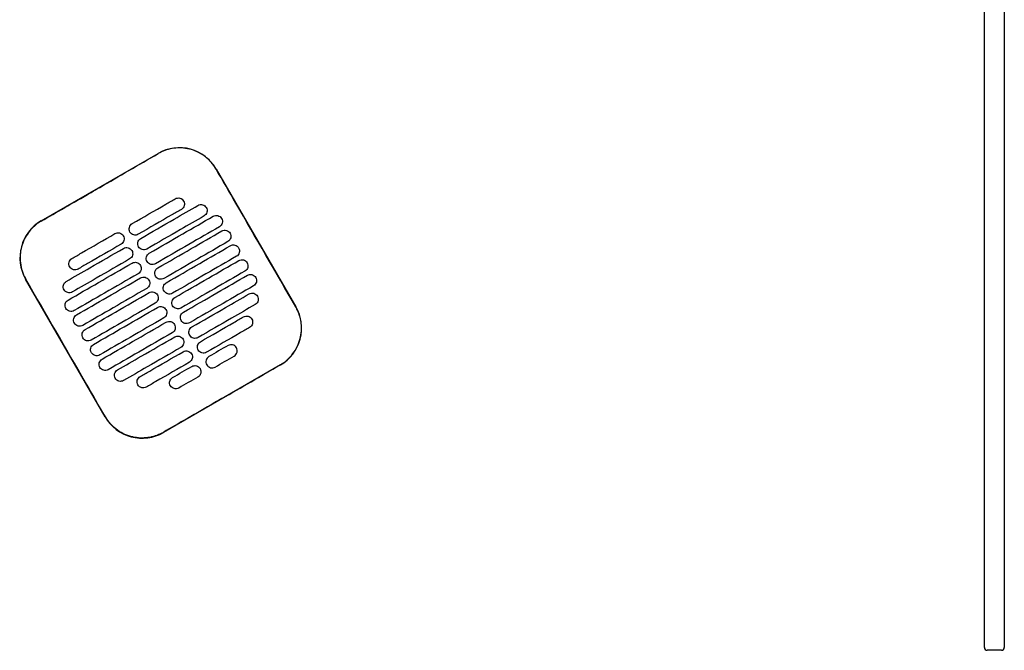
# Model space of a CAD drawing. Header units: metres. Extents: x 15.2 to 54.2, y -39.7 to 1.1.
# Tile 228 of 256: x 53.51 to 54.203, y -32.548 to -32.104. Entities that reach past the tile are written whole.
import ezdxf

# ---------------------------------------------------------------- set-up
doc = ezdxf.new("R2010")
doc.units = ezdxf.units.M
doc.header["$MEASUREMENT"] = 0
doc.layers.add('2D', color=252, linetype='Continuous')

# ---------------------------------------------------------------- blocks, each defined once
blk = doc.blocks.new('2D_QYOS_600')
for p, q in [((2.42604, -2.743), (2.42604, -1.859)), ((2.44004, -1.859), (2.44004, -2.743)), ((1.76223, -2.4427), (1.84449, -2.39518)), ((1.88548, -2.40615), (1.9415, -2.50313)), ((1.80728, -2.58067), (1.75126, -2.48368)), ((1.93053, -2.54412), (1.84827, -2.59164)), ((2.43804, -2.745), (2.42804, -2.745))]:
    blk.add_line(p, q)
for centre, radius, start, end in [((1.8595, -2.42116), 0.03, 30.01349, 120.01349), ((1.77724, -2.46868), 0.03, 120.01349, 210.01349), ((1.91552, -2.51814), 0.03, 300.01349, 30.01349), ((1.83326, -2.56566), 0.03, 210.01349, 300.01349), ((2.42804, -2.743), 0.002, 180, 270), ((2.43804, -2.743), 0.002, 270, 360)]:
    blk.add_arc(centre, radius, start, end)
for points in [[(1.80342, -2.41905), (1.81713, -2.41113), (1.83084, -2.4032), (1.84455, -2.39528)], [(1.89373, -2.53038), (1.88925, -2.53297), (1.88478, -2.53556), (1.8803, -2.53814)], [(1.8846, -2.54559), (1.88908, -2.543), (1.89355, -2.54042), (1.89803, -2.53783)], [(1.85475, -2.5529), (1.85923, -2.55031), (1.86371, -2.54773), (1.86819, -2.54514)], [(1.88934, -2.56777), (1.90305, -2.55985), (1.91676, -2.55194), (1.93047, -2.54402)], [(1.87249, -2.55259), (1.86801, -2.55517), (1.86353, -2.55776), (1.85906, -2.56034)]]:
    blk.add_open_spline(points, degree=3)
for points, knots in [([(1.88538, -2.40621), (1.88458, -2.40482), (1.88367, -2.40349), (1.88073, -2.39989), (1.87845, -2.39784), (1.87266, -2.39404), (1.86904, -2.39256), (1.86159, -2.39111), (1.85785, -2.39108), (1.85081, -2.39235), (1.84754, -2.39355), (1.84455, -2.39528)], [12.978915, 12.978915, 12.978915, 12.978915, 13.461173, 13.461173, 14.374287, 14.374287, 15.53872, 15.53872, 16.650066, 16.650066, 17.687358, 17.687358, 17.687358, 17.687358]), ([(1.9414, -2.50319), (1.92736, -2.4789), (1.91332, -2.4546), (1.89466, -2.42227), (1.89002, -2.41424), (1.88538, -2.40621)], [1.133412, 1.133412, 1.133412, 1.133412, 2.681586, 2.681586, 3.193366, 3.193366, 3.193366, 3.193366]), ([(1.76229, -2.4428), (1.77288, -2.43668), (1.78391, -2.43032), (1.79938, -2.42138), (1.80142, -2.4202), (1.80342, -2.41905)], [-21.78268, -21.78268, -21.78268, -21.78268, -17.142885, -17.142885, -16.423665, -16.423665, -16.423665, -16.423665]), ([(1.82628, -2.44462), (1.83414, -2.44008), (1.84201, -2.43553), (1.85212, -2.4297), (1.85435, -2.4284), (1.85659, -2.42711)], [0.699452, 0.699452, 0.699452, 0.699452, 3.425217, 3.425217, 4.200582, 4.200582, 4.200582, 4.200582]), ([(1.83228, -2.45501), (1.84015, -2.45047), (1.84801, -2.44592), (1.86144, -2.43817), (1.867, -2.43496), (1.87255, -2.43175)], [0.699452, 0.699452, 0.699452, 0.699452, 3.42526, 3.42526, 5.350619, 5.350619, 5.350619, 5.350619]), ([(1.85659, -2.42711), (1.85702, -2.42687), (1.85756, -2.42665), (1.85874, -2.4265), (1.8593, -2.42654), (1.86037, -2.42682), (1.86089, -2.42707), (1.86185, -2.4278), (1.86222, -2.42826), (1.86246, -2.42869)], [-0.5513873, -0.5513873, -0.5513873, -0.5513873, -0.4031046, -0.4031046, -0.2776919, -0.2776919, -0.1471638, -0.1471638, 0, 0, 0, 0]), ([(1.86246, -2.42869), (1.86271, -2.42911), (1.86293, -2.42966), (1.86307, -2.43085), (1.86304, -2.4314), (1.86276, -2.43248), (1.8625, -2.43299), (1.86178, -2.43395), (1.86132, -2.43431), (1.86089, -2.43456)], [-0.5553355, -0.5553355, -0.5553355, -0.5553355, -0.4045594, -0.4045594, -0.278267, -0.278267, -0.1472206, -0.1472206, 0, 0, 0, 0]), ([(1.87255, -2.43175), (1.87298, -2.43151), (1.87352, -2.43129), (1.87471, -2.43114), (1.87526, -2.43118), (1.87633, -2.43146), (1.87685, -2.43171), (1.87781, -2.43244), (1.87818, -2.4329), (1.87842, -2.43332)], [-0.5514247, -0.5514247, -0.5514247, -0.5514247, -0.4031161, -0.4031161, -0.2776965, -0.2776965, -0.1471644, -0.1471644, 0, 0, 0, 0]), ([(1.86089, -2.43456), (1.85866, -2.43585), (1.85642, -2.43714), (1.84631, -2.44298), (1.83845, -2.44753), (1.83058, -2.45207)], [2.649916, 2.649916, 2.649916, 2.649916, 3.425249, 3.425249, 6.151046, 6.151046, 6.151046, 6.151046]), ([(1.87842, -2.43332), (1.87867, -2.43375), (1.87889, -2.4343), (1.87903, -2.43549), (1.879, -2.43604), (1.87872, -2.43711), (1.87846, -2.43763), (1.87774, -2.43859), (1.87728, -2.43895), (1.87685, -2.4392)], [-0.5553006, -0.5553006, -0.5553006, -0.5553006, -0.4045498, -0.4045498, -0.2782639, -0.2782639, -0.1472208, -0.1472208, 0, 0, 0, 0]), ([(1.88332, -2.43939), (1.88374, -2.43915), (1.88429, -2.43893), (1.88547, -2.43878), (1.88602, -2.43882), (1.8871, -2.4391), (1.88762, -2.43935), (1.88858, -2.44008), (1.88894, -2.44054), (1.88919, -2.44096)], [-0.5514376, -0.5514376, -0.5514376, -0.5514376, -0.4031217, -0.4031217, -0.2776979, -0.2776979, -0.1471642, -0.1471642, 0, 0, 0, 0]), ([(1.76229, -2.4428), (1.76101, -2.44354), (1.75978, -2.44437), (1.75663, -2.44688), (1.75485, -2.44871), (1.75332, -2.45074), (1.75103, -2.4538), (1.74934, -2.45728), (1.74737, -2.46467), (1.7471, -2.46852), (1.74804, -2.47614), (1.74924, -2.47985), (1.7512, -2.48336), (1.75128, -2.48349), (1.75136, -2.48363)], [17.619777, 17.619777, 17.619777, 17.619777, 18.064718, 18.064718, 18.827754, 18.827754, 18.827754, 19.97637, 19.97637, 21.122539, 21.122539, 22.281306, 22.281306, 22.328075, 22.328075, 22.328075, 22.328075]), ([(1.82471, -2.4505), (1.82446, -2.45007), (1.82424, -2.44952), (1.8241, -2.44833), (1.82413, -2.44778), (1.82441, -2.44671), (1.82467, -2.44619), (1.82539, -2.44523), (1.82585, -2.44487), (1.82628, -2.44462)], [-0.5553984, -0.5553984, -0.5553984, -0.5553984, -0.4045681, -0.4045681, -0.278271, -0.278271, -0.1472202, -0.1472202, 0, 0, 0, 0]), ([(1.87685, -2.4392), (1.8713, -2.44241), (1.86574, -2.44562), (1.85232, -2.45337), (1.84445, -2.45792), (1.83658, -2.46246)], [1.499949, 1.499949, 1.499949, 1.499949, 3.425284, 3.425284, 6.151116, 6.151116, 6.151116, 6.151116]), ([(1.83828, -2.46541), (1.84615, -2.46086), (1.85402, -2.45632), (1.86903, -2.44764), (1.87617, -2.44352), (1.88332, -2.43939)], [0.699452, 0.699452, 0.699452, 0.699452, 3.425292, 3.425292, 5.900643, 5.900643, 5.900643, 5.900643]), ([(1.88919, -2.44096), (1.88943, -2.44139), (1.88965, -2.44194), (1.8898, -2.44313), (1.88976, -2.44368), (1.88948, -2.44475), (1.88923, -2.44527), (1.8885, -2.44623), (1.88804, -2.44659), (1.88762, -2.44684)], [-0.5552879, -0.5552879, -0.5552879, -0.5552879, -0.4045447, -0.4045447, -0.2782629, -0.2782629, -0.1472212, -0.1472212, 0, 0, 0, 0]), ([(1.78385, -2.46913), (1.78608, -2.46784), (1.78832, -2.46655), (1.79843, -2.46071), (1.8063, -2.45617), (1.81416, -2.45162)], [2.649852, 2.649852, 2.649852, 2.649852, 3.425217, 3.425217, 6.150982, 6.150982, 6.150982, 6.150982]), ([(1.81416, -2.45162), (1.81459, -2.45138), (1.81513, -2.45116), (1.81632, -2.45101), (1.81687, -2.45105), (1.81794, -2.45133), (1.81846, -2.45158), (1.81942, -2.45231), (1.81979, -2.45277), (1.82003, -2.4532)], [-0.5512944, -0.5512944, -0.5512944, -0.5512944, -0.4030833, -0.4030833, -0.2776787, -0.2776787, -0.1471599, -0.1471599, 0, 0, 0, 0]), ([(1.83058, -2.45207), (1.83015, -2.45231), (1.82961, -2.45253), (1.82843, -2.45268), (1.82787, -2.45264), (1.8268, -2.45236), (1.82628, -2.45211), (1.82532, -2.45138), (1.82495, -2.45092), (1.82471, -2.4505)], [-0.551307, -0.551307, -0.551307, -0.551307, -0.4030846, -0.4030846, -0.2776802, -0.2776802, -0.1471604, -0.1471604, 0, 0, 0, 0]), ([(1.88762, -2.44684), (1.88048, -2.45096), (1.87333, -2.45509), (1.85832, -2.46376), (1.85045, -2.46831), (1.84258, -2.47285)], [0.949972, 0.949972, 0.949972, 0.949972, 3.425307, 3.425307, 6.151164, 6.151164, 6.151164, 6.151164]), ([(1.84428, -2.4758), (1.85215, -2.47125), (1.86002, -2.46671), (1.87503, -2.45803), (1.88218, -2.45391), (1.88932, -2.44978)], [0.699452, 0.699452, 0.699452, 0.699452, 3.425313, 3.425313, 5.900643, 5.900643, 5.900643, 5.900643]), ([(1.88932, -2.44978), (1.88974, -2.44954), (1.89029, -2.44932), (1.89147, -2.44917), (1.89203, -2.44921), (1.8931, -2.44949), (1.89362, -2.44974), (1.89458, -2.45047), (1.89494, -2.45093), (1.89519, -2.45136)], [-0.5514273, -0.5514273, -0.5514273, -0.5514273, -0.4031209, -0.4031209, -0.2776962, -0.2776962, -0.1471634, -0.1471634, 0, 0, 0, 0]), ([(1.89519, -2.45136), (1.89543, -2.45178), (1.89565, -2.45233), (1.8958, -2.45352), (1.89577, -2.45407), (1.89548, -2.45515), (1.89523, -2.45566), (1.8945, -2.45662), (1.89405, -2.45698), (1.89362, -2.45723)], [-0.5552955, -0.5552955, -0.5552955, -0.5552955, -0.4045438, -0.4045438, -0.2782634, -0.2782634, -0.1472215, -0.1472215, 0, 0, 0, 0]), ([(1.81846, -2.45907), (1.8106, -2.46361), (1.80273, -2.46816), (1.79262, -2.474), (1.79039, -2.47529), (1.78815, -2.47658)], [0.699452, 0.699452, 0.699452, 0.699452, 3.425249, 3.425249, 4.200582, 4.200582, 4.200582, 4.200582]), ([(1.82003, -2.4532), (1.82028, -2.45362), (1.8205, -2.45417), (1.82065, -2.45536), (1.82061, -2.45591), (1.82033, -2.45699), (1.82008, -2.4575), (1.81935, -2.45846), (1.81889, -2.45882), (1.81846, -2.45907)], [-0.555416, -0.555416, -0.555416, -0.555416, -0.4045716, -0.4045716, -0.2782736, -0.2782736, -0.1472211, -0.1472211, 0, 0, 0, 0]), ([(1.83071, -2.46089), (1.83047, -2.46046), (1.83025, -2.45991), (1.8301, -2.45872), (1.83013, -2.45817), (1.83042, -2.4571), (1.83067, -2.45658), (1.8314, -2.45562), (1.83185, -2.45526), (1.83228, -2.45501)], [-0.5553839, -0.5553839, -0.5553839, -0.5553839, -0.4045626, -0.4045626, -0.2782686, -0.2782686, -0.1472195, -0.1472195, 0, 0, 0, 0]), ([(1.89362, -2.45723), (1.88648, -2.46135), (1.87933, -2.46548), (1.86432, -2.47415), (1.85645, -2.4787), (1.84859, -2.48324)], [0.949998, 0.949998, 0.949998, 0.949998, 3.42532, 3.42532, 6.151189, 6.151189, 6.151189, 6.151189]), ([(1.89532, -2.46017), (1.89575, -2.45993), (1.89629, -2.45971), (1.89748, -2.45956), (1.89803, -2.4596), (1.8991, -2.45988), (1.89962, -2.46013), (1.90058, -2.46086), (1.90095, -2.46132), (1.90119, -2.46175)], [-0.5514137, -0.5514137, -0.5514137, -0.5514137, -0.4031194, -0.4031194, -0.2776944, -0.2776944, -0.1471627, -0.1471627, 0, 0, 0, 0]), ([(1.77989, -2.48528), (1.78545, -2.48207), (1.79101, -2.47886), (1.80443, -2.4711), (1.8123, -2.46656), (1.82017, -2.46201)], [1.499901, 1.499901, 1.499901, 1.499901, 3.42526, 3.42526, 6.151068, 6.151068, 6.151068, 6.151068]), ([(1.82017, -2.46201), (1.82059, -2.46177), (1.82114, -2.46155), (1.82232, -2.4614), (1.82287, -2.46144), (1.82395, -2.46172), (1.82447, -2.46197), (1.82542, -2.4627), (1.82579, -2.46316), (1.82603, -2.46359)], [-0.5513075, -0.5513075, -0.5513075, -0.5513075, -0.4030857, -0.4030857, -0.2776792, -0.2776792, -0.1471593, -0.1471593, 0, 0, 0, 0]), ([(1.82603, -2.46359), (1.82628, -2.46401), (1.8265, -2.46456), (1.82665, -2.46575), (1.82661, -2.4663), (1.82633, -2.46738), (1.82608, -2.46789), (1.82535, -2.46885), (1.82489, -2.46921), (1.82447, -2.46946)], [-0.5553971, -0.5553971, -0.5553971, -0.5553971, -0.4045652, -0.4045652, -0.2782705, -0.2782705, -0.1472202, -0.1472202, 0, 0, 0, 0]), ([(1.83658, -2.46246), (1.83616, -2.46271), (1.83561, -2.46292), (1.83443, -2.46307), (1.83387, -2.46304), (1.8328, -2.46275), (1.83228, -2.4625), (1.83132, -2.46177), (1.83096, -2.46131), (1.83071, -2.46089)], [-0.551317, -0.551317, -0.551317, -0.551317, -0.4030867, -0.4030867, -0.2776803, -0.2776803, -0.1471597, -0.1471597, 0, 0, 0, 0]), ([(1.83671, -2.47128), (1.83647, -2.47085), (1.83625, -2.4703), (1.8361, -2.46911), (1.83614, -2.46856), (1.83642, -2.46749), (1.83667, -2.46697), (1.8374, -2.46602), (1.83786, -2.46565), (1.83828, -2.46541)], [-0.5553742, -0.5553742, -0.5553742, -0.5553742, -0.4045587, -0.4045587, -0.278267, -0.278267, -0.1472191, -0.1472191, 0, 0, 0, 0]), ([(1.85029, -2.48619), (1.85815, -2.48164), (1.86602, -2.4771), (1.88103, -2.46843), (1.88818, -2.4643), (1.89532, -2.46017)], [0.699452, 0.699452, 0.699452, 0.699452, 3.425322, 3.425322, 5.900643, 5.900643, 5.900643, 5.900643]), ([(1.90119, -2.46175), (1.90144, -2.46217), (1.90166, -2.46272), (1.9018, -2.46391), (1.90177, -2.46446), (1.90149, -2.46554), (1.90123, -2.46605), (1.90051, -2.46701), (1.90005, -2.46737), (1.89962, -2.46762)], [-0.5553078, -0.5553078, -0.5553078, -0.5553078, -0.4045446, -0.4045446, -0.2782647, -0.2782647, -0.147222, -0.147222, 0, 0, 0, 0]), ([(1.78113, -2.49842), (1.78828, -2.49429), (1.79542, -2.49016), (1.81043, -2.48149), (1.8183, -2.47695), (1.82617, -2.4724)], [0.949941, 0.949941, 0.949941, 0.949941, 3.425291, 3.425291, 6.151132, 6.151132, 6.151132, 6.151132]), ([(1.78228, -2.47501), (1.78204, -2.47458), (1.78182, -2.47403), (1.78167, -2.47284), (1.7817, -2.47229), (1.78198, -2.47122), (1.78224, -2.4707), (1.78296, -2.46974), (1.78342, -2.46938), (1.78385, -2.46913)], [-0.5554179, -0.5554179, -0.5554179, -0.5554179, -0.4045683, -0.4045683, -0.2782761, -0.2782761, -0.1472238, -0.1472238, 0, 0, 0, 0]), ([(1.82447, -2.46946), (1.8166, -2.474), (1.80873, -2.47855), (1.79531, -2.4863), (1.78975, -2.48951), (1.78419, -2.49272)], [0.699452, 0.699452, 0.699452, 0.699452, 3.425284, 3.425284, 5.350619, 5.350619, 5.350619, 5.350619]), ([(1.82617, -2.4724), (1.82659, -2.47216), (1.82714, -2.47194), (1.82832, -2.47179), (1.82887, -2.47183), (1.82995, -2.47211), (1.83047, -2.47236), (1.83143, -2.47309), (1.83179, -2.47355), (1.83204, -2.47398)], [-0.5513173, -0.5513173, -0.5513173, -0.5513173, -0.4030875, -0.4030875, -0.2776797, -0.2776797, -0.147159, -0.147159, 0, 0, 0, 0]), ([(1.84258, -2.47285), (1.84216, -2.4731), (1.84161, -2.47331), (1.84043, -2.47346), (1.83988, -2.47343), (1.8388, -2.47315), (1.83828, -2.47289), (1.83732, -2.47216), (1.83696, -2.4717), (1.83671, -2.47128)], [-0.5513236, -0.5513236, -0.5513236, -0.5513236, -0.4030881, -0.4030881, -0.2776804, -0.2776804, -0.1471592, -0.1471592, 0, 0, 0, 0]), ([(1.89962, -2.46762), (1.89248, -2.47175), (1.88534, -2.47587), (1.87032, -2.48454), (1.86246, -2.48909), (1.85459, -2.49363)], [0.950001, 0.950001, 0.950001, 0.950001, 3.425322, 3.425322, 6.151192, 6.151192, 6.151192, 6.151192]), ([(1.85629, -2.49658), (1.86416, -2.49203), (1.87202, -2.48749), (1.88704, -2.47882), (1.89418, -2.47469), (1.90133, -2.47056)], [0.699452, 0.699452, 0.699452, 0.699452, 3.425321, 3.425321, 5.900643, 5.900643, 5.900643, 5.900643]), ([(1.90133, -2.47056), (1.90175, -2.47032), (1.9023, -2.4701), (1.90348, -2.46995), (1.90403, -2.46999), (1.90511, -2.47027), (1.90563, -2.47052), (1.90658, -2.47125), (1.90695, -2.47171), (1.90719, -2.47214)], [-0.5513969, -0.5513969, -0.5513969, -0.5513969, -0.4031172, -0.4031172, -0.2776925, -0.2776925, -0.1471621, -0.1471621, 0, 0, 0, 0]), ([(1.90719, -2.47214), (1.90744, -2.47256), (1.90766, -2.47311), (1.90781, -2.4743), (1.90777, -2.47485), (1.90749, -2.47593), (1.90724, -2.47644), (1.90651, -2.4774), (1.90605, -2.47776), (1.90563, -2.47801)], [-0.5553248, -0.5553248, -0.5553248, -0.5553248, -0.4045472, -0.4045472, -0.2782668, -0.2782668, -0.1472227, -0.1472227, 0, 0, 0, 0]), ([(1.78815, -2.47658), (1.78773, -2.47682), (1.78718, -2.47704), (1.786, -2.47719), (1.78544, -2.47715), (1.78437, -2.47687), (1.78385, -2.47662), (1.78289, -2.47589), (1.78252, -2.47543), (1.78228, -2.47501)], [-0.5513007, -0.5513007, -0.5513007, -0.5513007, -0.4030941, -0.4030941, -0.2776814, -0.2776814, -0.1471603, -0.1471603, 0, 0, 0, 0]), ([(1.83047, -2.47985), (1.8226, -2.48439), (1.81473, -2.48894), (1.79972, -2.49761), (1.79258, -2.50174), (1.78543, -2.50587)], [0.699452, 0.699452, 0.699452, 0.699452, 3.425308, 3.425308, 5.900643, 5.900643, 5.900643, 5.900643]), ([(1.83204, -2.47398), (1.83228, -2.4744), (1.8325, -2.47495), (1.83265, -2.47614), (1.83261, -2.47669), (1.83233, -2.47777), (1.83208, -2.47828), (1.83135, -2.47924), (1.83089, -2.4796), (1.83047, -2.47985)], [-0.555383, -0.555383, -0.555383, -0.555383, -0.4045605, -0.4045605, -0.2782682, -0.2782682, -0.1472195, -0.1472195, 0, 0, 0, 0]), ([(1.84272, -2.48167), (1.84247, -2.48125), (1.84225, -2.48069), (1.8421, -2.47951), (1.84214, -2.47895), (1.84242, -2.47788), (1.84267, -2.47736), (1.8434, -2.47641), (1.84386, -2.47604), (1.84428, -2.4758)], [-0.5553693, -0.5553693, -0.5553693, -0.5553693, -0.4045566, -0.4045566, -0.2782661, -0.2782661, -0.1472189, -0.1472189, 0, 0, 0, 0]), ([(1.90563, -2.47801), (1.89848, -2.48214), (1.89134, -2.48626), (1.87633, -2.49494), (1.86846, -2.49948), (1.86059, -2.50403)], [0.949982, 0.949982, 0.949982, 0.949982, 3.425312, 3.425312, 6.151173, 6.151173, 6.151173, 6.151173]), ([(1.90733, -2.48095), (1.90775, -2.48071), (1.9083, -2.48049), (1.90948, -2.48034), (1.91003, -2.48038), (1.91111, -2.48066), (1.91163, -2.48091), (1.91259, -2.48164), (1.91295, -2.4821), (1.9132, -2.48253)], [-0.5513769, -0.5513769, -0.5513769, -0.5513769, -0.4031143, -0.4031143, -0.2776905, -0.2776905, -0.1471617, -0.1471617, 0, 0, 0, 0]), ([(1.80738, -2.58061), (1.80282, -2.57272), (1.79809, -2.56452), (1.77944, -2.53221), (1.7654, -2.50792), (1.75136, -2.48363)], [-3.18138, -3.18138, -3.18138, -3.18138, -2.673929, -2.673929, -1.133377, -1.133377, -1.133377, -1.133377]), ([(1.77832, -2.49115), (1.77808, -2.49073), (1.77786, -2.49017), (1.77771, -2.48899), (1.77775, -2.48843), (1.77803, -2.48736), (1.77828, -2.48684), (1.77901, -2.48589), (1.77947, -2.48552), (1.77989, -2.48528)], [-0.5553798, -0.5553798, -0.5553798, -0.5553798, -0.4045588, -0.4045588, -0.278273, -0.278273, -0.147224, -0.147224, 0, 0, 0, 0]), ([(1.78713, -2.50881), (1.79428, -2.50468), (1.80142, -2.50056), (1.81643, -2.49188), (1.8243, -2.48734), (1.83217, -2.48279)], [0.949982, 0.949982, 0.949982, 0.949982, 3.425312, 3.425312, 6.151173, 6.151173, 6.151173, 6.151173]), ([(1.83217, -2.48279), (1.83259, -2.48255), (1.83314, -2.48233), (1.83432, -2.48218), (1.83488, -2.48222), (1.83595, -2.4825), (1.83647, -2.48275), (1.83743, -2.48348), (1.83779, -2.48394), (1.83804, -2.48437)], [-0.5513238, -0.5513238, -0.5513238, -0.5513238, -0.4030887, -0.4030887, -0.27768, -0.27768, -0.1471588, -0.1471588, 0, 0, 0, 0]), ([(1.83804, -2.48437), (1.83828, -2.48479), (1.8385, -2.48534), (1.83865, -2.48653), (1.83862, -2.48708), (1.83833, -2.48816), (1.83808, -2.48868), (1.83735, -2.48963), (1.8369, -2.49), (1.83647, -2.49024)], [-0.5553737, -0.5553737, -0.5553737, -0.5553737, -0.4045574, -0.4045574, -0.2782667, -0.2782667, -0.1472191, -0.1472191, 0, 0, 0, 0]), ([(1.84859, -2.48324), (1.84816, -2.48349), (1.84761, -2.4837), (1.84643, -2.48385), (1.84588, -2.48382), (1.8448, -2.48354), (1.84429, -2.48328), (1.84333, -2.48255), (1.84296, -2.48209), (1.84272, -2.48167)], [-0.5513269, -0.5513269, -0.5513269, -0.5513269, -0.403089, -0.403089, -0.2776804, -0.2776804, -0.1471589, -0.1471589, 0, 0, 0, 0]), ([(1.84872, -2.49206), (1.84847, -2.49164), (1.84825, -2.49109), (1.84811, -2.4899), (1.84814, -2.48934), (1.84842, -2.48827), (1.84868, -2.48775), (1.8494, -2.4868), (1.84986, -2.48643), (1.85029, -2.48619)], [-0.5553691, -0.5553691, -0.5553691, -0.5553691, -0.4045561, -0.4045561, -0.278266, -0.278266, -0.1472189, -0.1472189, 0, 0, 0, 0]), ([(1.86229, -2.50697), (1.87016, -2.50242), (1.87803, -2.49788), (1.89304, -2.48921), (1.90018, -2.48508), (1.90733, -2.48095)], [0.699452, 0.699452, 0.699452, 0.699452, 3.425308, 3.425308, 5.900643, 5.900643, 5.900643, 5.900643]), ([(1.9132, -2.48253), (1.91344, -2.48295), (1.91366, -2.4835), (1.91381, -2.48469), (1.91377, -2.48524), (1.91349, -2.48632), (1.91324, -2.48683), (1.91251, -2.48779), (1.91205, -2.48815), (1.91163, -2.4884)], [-0.5553464, -0.5553464, -0.5553464, -0.5553464, -0.4045515, -0.4045515, -0.2782697, -0.2782697, -0.1472236, -0.1472236, 0, 0, 0, 0]), ([(1.78419, -2.49272), (1.78377, -2.49297), (1.78322, -2.49319), (1.78204, -2.49333), (1.78149, -2.4933), (1.78041, -2.49302), (1.77989, -2.49276), (1.77893, -2.49203), (1.77857, -2.49157), (1.77832, -2.49115)], [-0.5513421, -0.5513421, -0.5513421, -0.5513421, -0.4031061, -0.4031061, -0.2776864, -0.2776864, -0.147161, -0.147161, 0, 0, 0, 0]), ([(1.83647, -2.49024), (1.8286, -2.49479), (1.82074, -2.49933), (1.80572, -2.508), (1.79858, -2.51213), (1.79144, -2.51626)], [0.699452, 0.699452, 0.699452, 0.699452, 3.425321, 3.425321, 5.900643, 5.900643, 5.900643, 5.900643]), ([(1.79314, -2.5192), (1.80028, -2.51507), (1.80742, -2.51095), (1.82244, -2.50227), (1.8303, -2.49773), (1.83817, -2.49318)], [0.950001, 0.950001, 0.950001, 0.950001, 3.425322, 3.425322, 6.151192, 6.151192, 6.151192, 6.151192]), ([(1.83817, -2.49318), (1.8386, -2.49294), (1.83914, -2.49272), (1.84033, -2.49257), (1.84088, -2.49261), (1.84195, -2.49289), (1.84247, -2.49314), (1.84343, -2.49388), (1.8438, -2.49434), (1.84404, -2.49476)], [-0.551327, -0.551327, -0.551327, -0.551327, -0.4030892, -0.4030892, -0.2776802, -0.2776802, -0.1471588, -0.1471588, 0, 0, 0, 0]), ([(1.85459, -2.49363), (1.85416, -2.49388), (1.85362, -2.4941), (1.85244, -2.49424), (1.85188, -2.49421), (1.85081, -2.49393), (1.85029, -2.49367), (1.84933, -2.49294), (1.84896, -2.49248), (1.84872, -2.49206)], [-0.551327, -0.551327, -0.551327, -0.551327, -0.4030892, -0.4030892, -0.2776802, -0.2776802, -0.1471588, -0.1471588, 0, 0, 0, 0]), ([(1.91163, -2.4884), (1.90448, -2.49253), (1.89734, -2.49665), (1.88233, -2.50533), (1.87446, -2.50987), (1.86659, -2.51442)], [0.949941, 0.949941, 0.949941, 0.949941, 3.425292, 3.425292, 6.151132, 6.151132, 6.151132, 6.151132]), ([(1.86829, -2.51736), (1.87616, -2.51282), (1.88403, -2.50827), (1.89745, -2.50052), (1.90301, -2.49731), (1.90857, -2.4941)], [0.699452, 0.699452, 0.699452, 0.699452, 3.425284, 3.425284, 5.350619, 5.350619, 5.350619, 5.350619]), ([(1.90857, -2.4941), (1.90899, -2.49385), (1.90954, -2.49363), (1.91072, -2.49348), (1.91127, -2.49352), (1.91235, -2.4938), (1.91287, -2.49405), (1.91383, -2.49479), (1.91419, -2.49525), (1.91444, -2.49567)], [-0.551342, -0.551342, -0.551342, -0.551342, -0.4031061, -0.4031061, -0.2776864, -0.2776864, -0.147161, -0.147161, 0, 0, 0, 0]), ([(1.77956, -2.50429), (1.77932, -2.50387), (1.7791, -2.50332), (1.77895, -2.50213), (1.77899, -2.50158), (1.77927, -2.5005), (1.77952, -2.49998), (1.78025, -2.49903), (1.78071, -2.49866), (1.78113, -2.49842)], [-0.5553462, -0.5553462, -0.5553462, -0.5553462, -0.4045514, -0.4045514, -0.2782696, -0.2782696, -0.1472236, -0.1472236, 0, 0, 0, 0]), ([(1.84247, -2.50063), (1.83461, -2.50518), (1.82674, -2.50972), (1.81173, -2.51839), (1.80458, -2.52252), (1.79744, -2.52665)], [0.699452, 0.699452, 0.699452, 0.699452, 3.425322, 3.425322, 5.900643, 5.900643, 5.900643, 5.900643]), ([(1.84404, -2.49476), (1.84429, -2.49518), (1.84451, -2.49573), (1.84465, -2.49692), (1.84462, -2.49748), (1.84434, -2.49855), (1.84408, -2.49907), (1.84336, -2.50002), (1.8429, -2.50039), (1.84247, -2.50063)], [-0.5553691, -0.5553691, -0.5553691, -0.5553691, -0.4045561, -0.4045561, -0.278266, -0.278266, -0.1472189, -0.1472189, 0, 0, 0, 0]), ([(1.85472, -2.50245), (1.85448, -2.50203), (1.85426, -2.50148), (1.85411, -2.50029), (1.85414, -2.49973), (1.85443, -2.49866), (1.85468, -2.49814), (1.85541, -2.49719), (1.85586, -2.49682), (1.85629, -2.49658)], [-0.5553737, -0.5553737, -0.5553737, -0.5553737, -0.4045574, -0.4045574, -0.2782667, -0.2782667, -0.1472191, -0.1472191, 0, 0, 0, 0]), ([(1.91444, -2.49567), (1.91468, -2.49609), (1.9149, -2.49664), (1.91505, -2.49783), (1.91501, -2.49839), (1.91473, -2.49946), (1.91448, -2.49998), (1.91375, -2.50093), (1.91329, -2.5013), (1.91287, -2.50154)], [-0.55538, -0.55538, -0.55538, -0.55538, -0.4045589, -0.4045589, -0.278273, -0.278273, -0.147224, -0.147224, 0, 0, 0, 0]), ([(1.78543, -2.50587), (1.78501, -2.50611), (1.78446, -2.50633), (1.78328, -2.50648), (1.78273, -2.50644), (1.78165, -2.50616), (1.78113, -2.50591), (1.78017, -2.50517), (1.77981, -2.50472), (1.77956, -2.50429)], [-0.551377, -0.551377, -0.551377, -0.551377, -0.4031143, -0.4031143, -0.2776905, -0.2776905, -0.1471617, -0.1471617, 0, 0, 0, 0]), ([(1.79914, -2.52959), (1.80628, -2.52546), (1.81343, -2.52134), (1.82844, -2.51267), (1.83631, -2.50812), (1.84418, -2.50358)], [0.949998, 0.949998, 0.949998, 0.949998, 3.42532, 3.42532, 6.151189, 6.151189, 6.151189, 6.151189]), ([(1.84418, -2.50358), (1.8446, -2.50333), (1.84515, -2.50311), (1.84633, -2.50297), (1.84688, -2.503), (1.84796, -2.50328), (1.84848, -2.50354), (1.84943, -2.50427), (1.8498, -2.50473), (1.85004, -2.50515)], [-0.551327, -0.551327, -0.551327, -0.551327, -0.403089, -0.403089, -0.2776804, -0.2776804, -0.1471589, -0.1471589, 0, 0, 0, 0]), ([(1.85004, -2.50515), (1.85029, -2.50557), (1.85051, -2.50612), (1.85066, -2.50731), (1.85062, -2.50787), (1.85034, -2.50894), (1.85009, -2.50946), (1.84936, -2.51041), (1.8489, -2.51078), (1.84848, -2.51102)], [-0.5553693, -0.5553693, -0.5553693, -0.5553693, -0.4045566, -0.4045566, -0.2782661, -0.2782661, -0.1472189, -0.1472189, 0, 0, 0, 0]), ([(1.86059, -2.50403), (1.86017, -2.50427), (1.85962, -2.50449), (1.85844, -2.50464), (1.85788, -2.5046), (1.85681, -2.50432), (1.85629, -2.50407), (1.85533, -2.50333), (1.85497, -2.50287), (1.85472, -2.50245)], [-0.5513238, -0.5513238, -0.5513238, -0.5513238, -0.4030887, -0.4030887, -0.27768, -0.27768, -0.1471588, -0.1471588, 0, 0, 0, 0]), ([(1.86072, -2.51284), (1.86048, -2.51242), (1.86026, -2.51187), (1.86011, -2.51068), (1.86015, -2.51013), (1.86043, -2.50905), (1.86068, -2.50853), (1.86141, -2.50758), (1.86187, -2.50721), (1.86229, -2.50697)], [-0.555383, -0.555383, -0.555383, -0.555383, -0.4045604, -0.4045604, -0.2782682, -0.2782682, -0.1472195, -0.1472195, 0, 0, 0, 0]), ([(1.91287, -2.50154), (1.90731, -2.50475), (1.90176, -2.50796), (1.88833, -2.51572), (1.88046, -2.52026), (1.8726, -2.52481)], [1.499901, 1.499901, 1.499901, 1.499901, 3.42526, 3.42526, 6.151068, 6.151068, 6.151068, 6.151068]), ([(1.93047, -2.54402), (1.93053, -2.54399), (1.93059, -2.54395), (1.93406, -2.54192), (1.93705, -2.53926), (1.9418, -2.53294), (1.94352, -2.52934), (1.94538, -2.52203), (1.94563, -2.51842), (1.94491, -2.51191), (1.94415, -2.50903), (1.94251, -2.50523), (1.94199, -2.50419), (1.9414, -2.50319)], [8.273299, 8.273299, 8.273299, 8.273299, 8.293543, 8.293543, 9.48086, 9.48086, 10.665623, 10.665623, 11.74288, 11.74288, 12.632334, 12.632334, 12.981673, 12.981673, 12.981673, 12.981673]), ([(1.78557, -2.51468), (1.78532, -2.51426), (1.7851, -2.51371), (1.78495, -2.51252), (1.78499, -2.51197), (1.78527, -2.51089), (1.78552, -2.51037), (1.78625, -2.50942), (1.78671, -2.50906), (1.78713, -2.50881)], [-0.5553245, -0.5553245, -0.5553245, -0.5553245, -0.4045471, -0.4045471, -0.2782667, -0.2782667, -0.1472226, -0.1472226, 0, 0, 0, 0]), ([(1.79144, -2.51626), (1.79101, -2.5165), (1.79046, -2.51672), (1.78928, -2.51687), (1.78873, -2.51683), (1.78765, -2.51655), (1.78714, -2.5163), (1.78618, -2.51557), (1.78581, -2.51511), (1.78557, -2.51468)], [-0.551397, -0.551397, -0.551397, -0.551397, -0.4031173, -0.4031173, -0.2776925, -0.2776925, -0.1471621, -0.1471621, 0, 0, 0, 0]), ([(1.84848, -2.51102), (1.84061, -2.51557), (1.83274, -2.52011), (1.81773, -2.52878), (1.81058, -2.53291), (1.80344, -2.53704)], [0.699452, 0.699452, 0.699452, 0.699452, 3.425313, 3.425313, 5.900643, 5.900643, 5.900643, 5.900643]), ([(1.80514, -2.53998), (1.81229, -2.53586), (1.81943, -2.53173), (1.83444, -2.52306), (1.84231, -2.51851), (1.85018, -2.51397)], [0.949973, 0.949973, 0.949973, 0.949973, 3.425307, 3.425307, 6.151164, 6.151164, 6.151164, 6.151164]), ([(1.85018, -2.51397), (1.8506, -2.51372), (1.85115, -2.5135), (1.85233, -2.51336), (1.85288, -2.51339), (1.85396, -2.51367), (1.85448, -2.51393), (1.85544, -2.51466), (1.8558, -2.51512), (1.85605, -2.51554)], [-0.5513237, -0.5513237, -0.5513237, -0.5513237, -0.4030882, -0.4030882, -0.2776804, -0.2776804, -0.1471592, -0.1471592, 0, 0, 0, 0]), ([(1.86659, -2.51442), (1.86617, -2.51466), (1.86562, -2.51488), (1.86444, -2.51503), (1.86389, -2.51499), (1.86281, -2.51471), (1.86229, -2.51446), (1.86133, -2.51373), (1.86097, -2.51327), (1.86072, -2.51284)], [-0.5513173, -0.5513173, -0.5513173, -0.5513173, -0.4030875, -0.4030875, -0.2776797, -0.2776797, -0.147159, -0.147159, 0, 0, 0, 0]), ([(1.8743, -2.52775), (1.88216, -2.52321), (1.89003, -2.51866), (1.90014, -2.51282), (1.90237, -2.51153), (1.90461, -2.51024)], [0.699452, 0.699452, 0.699452, 0.699452, 3.425249, 3.425249, 4.200582, 4.200582, 4.200582, 4.200582]), ([(1.90461, -2.51024), (1.90504, -2.50999), (1.90558, -2.50978), (1.90676, -2.50963), (1.90732, -2.50966), (1.90839, -2.50995), (1.90891, -2.5102), (1.90987, -2.51093), (1.91024, -2.51139), (1.91048, -2.51181)], [-0.5513007, -0.5513007, -0.5513007, -0.5513007, -0.4030941, -0.4030941, -0.2776814, -0.2776814, -0.1471603, -0.1471603, 0, 0, 0, 0]), ([(1.91048, -2.51181), (1.91073, -2.51224), (1.91095, -2.51279), (1.91109, -2.51398), (1.91106, -2.51453), (1.91078, -2.5156), (1.91052, -2.51612), (1.9098, -2.51707), (1.90934, -2.51744), (1.90891, -2.51769)], [-0.555418, -0.555418, -0.555418, -0.555418, -0.4045683, -0.4045683, -0.2782762, -0.2782762, -0.1472238, -0.1472238, 0, 0, 0, 0]), ([(1.79157, -2.52507), (1.79132, -2.52465), (1.7911, -2.5241), (1.79096, -2.52291), (1.79099, -2.52236), (1.79127, -2.52128), (1.79153, -2.52077), (1.79225, -2.51981), (1.79271, -2.51945), (1.79314, -2.5192)], [-0.5553076, -0.5553076, -0.5553076, -0.5553076, -0.4045445, -0.4045445, -0.2782646, -0.2782646, -0.1472219, -0.1472219, 0, 0, 0, 0]), ([(1.85448, -2.52141), (1.84661, -2.52596), (1.83874, -2.5305), (1.82373, -2.53918), (1.81659, -2.5433), (1.80944, -2.54743)], [0.699452, 0.699452, 0.699452, 0.699452, 3.425292, 3.425292, 5.900643, 5.900643, 5.900643, 5.900643]), ([(1.85605, -2.51554), (1.85629, -2.51596), (1.85651, -2.51652), (1.85666, -2.5177), (1.85662, -2.51826), (1.85634, -2.51933), (1.85609, -2.51985), (1.85536, -2.5208), (1.8549, -2.52117), (1.85448, -2.52141)], [-0.5553742, -0.5553742, -0.5553742, -0.5553742, -0.4045587, -0.4045587, -0.278267, -0.278267, -0.1472191, -0.1472191, 0, 0, 0, 0]), ([(1.86673, -2.52323), (1.86648, -2.52281), (1.86626, -2.52226), (1.86611, -2.52107), (1.86615, -2.52052), (1.86643, -2.51944), (1.86668, -2.51892), (1.86741, -2.51797), (1.86787, -2.51761), (1.86829, -2.51736)], [-0.555397, -0.555397, -0.555397, -0.555397, -0.4045652, -0.4045652, -0.2782705, -0.2782705, -0.1472202, -0.1472202, 0, 0, 0, 0]), ([(1.90891, -2.51769), (1.90668, -2.51898), (1.90444, -2.52027), (1.89433, -2.52611), (1.88647, -2.53065), (1.8786, -2.5352)], [2.649852, 2.649852, 2.649852, 2.649852, 3.425217, 3.425217, 6.150983, 6.150983, 6.150983, 6.150983]), ([(1.79744, -2.52665), (1.79701, -2.52689), (1.79647, -2.52711), (1.79529, -2.52726), (1.79473, -2.52722), (1.79366, -2.52694), (1.79314, -2.52669), (1.79218, -2.52596), (1.79181, -2.5255), (1.79157, -2.52507)], [-0.5514139, -0.5514139, -0.5514139, -0.5514139, -0.4031194, -0.4031194, -0.2776944, -0.2776944, -0.1471626, -0.1471626, 0, 0, 0, 0]), ([(1.81591, -2.54762), (1.82146, -2.54441), (1.82702, -2.5412), (1.84044, -2.53345), (1.84831, -2.5289), (1.85618, -2.52436)], [1.499949, 1.499949, 1.499949, 1.499949, 3.425284, 3.425284, 6.151116, 6.151116, 6.151116, 6.151116]), ([(1.85618, -2.52436), (1.8566, -2.52411), (1.85715, -2.5239), (1.85833, -2.52375), (1.85889, -2.52378), (1.85996, -2.52406), (1.86048, -2.52432), (1.86144, -2.52505), (1.8618, -2.52551), (1.86205, -2.52593)], [-0.5513171, -0.5513171, -0.5513171, -0.5513171, -0.4030867, -0.4030867, -0.2776803, -0.2776803, -0.1471597, -0.1471597, 0, 0, 0, 0]), ([(1.86205, -2.52593), (1.86229, -2.52635), (1.86251, -2.52691), (1.86266, -2.52809), (1.86263, -2.52865), (1.86234, -2.52972), (1.86209, -2.53024), (1.86136, -2.53119), (1.86091, -2.53156), (1.86048, -2.5318)], [-0.5553838, -0.5553838, -0.5553838, -0.5553838, -0.4045626, -0.4045626, -0.2782686, -0.2782686, -0.1472195, -0.1472195, 0, 0, 0, 0]), ([(1.8726, -2.52481), (1.87217, -2.52505), (1.87162, -2.52527), (1.87044, -2.52542), (1.86989, -2.52538), (1.86881, -2.5251), (1.8683, -2.52485), (1.86734, -2.52412), (1.86697, -2.52366), (1.86673, -2.52323)], [-0.5513075, -0.5513075, -0.5513075, -0.5513075, -0.4030857, -0.4030857, -0.2776792, -0.2776792, -0.1471593, -0.1471593, 0, 0, 0, 0]), ([(1.87273, -2.53362), (1.87248, -2.5332), (1.87226, -2.53265), (1.87212, -2.53146), (1.87215, -2.53091), (1.87243, -2.52983), (1.87269, -2.52932), (1.87341, -2.52836), (1.87387, -2.528), (1.8743, -2.52775)], [-0.5554159, -0.5554159, -0.5554159, -0.5554159, -0.4045716, -0.4045716, -0.2782736, -0.2782736, -0.1472211, -0.1472211, 0, 0, 0, 0]), ([(1.79757, -2.53546), (1.79733, -2.53504), (1.79711, -2.53449), (1.79696, -2.5333), (1.79699, -2.53275), (1.79728, -2.53167), (1.79753, -2.53116), (1.79826, -2.5302), (1.79871, -2.52984), (1.79914, -2.52959)], [-0.5552953, -0.5552953, -0.5552953, -0.5552953, -0.4045437, -0.4045437, -0.2782634, -0.2782634, -0.1472215, -0.1472215, 0, 0, 0, 0]), ([(1.80344, -2.53704), (1.80302, -2.53728), (1.80247, -2.5375), (1.80129, -2.53765), (1.80073, -2.53761), (1.79966, -2.53733), (1.79914, -2.53708), (1.79818, -2.53635), (1.79782, -2.53589), (1.79757, -2.53546)], [-0.5514274, -0.5514274, -0.5514274, -0.5514274, -0.4031209, -0.4031209, -0.2776962, -0.2776962, -0.1471634, -0.1471634, 0, 0, 0, 0]), ([(1.86048, -2.5318), (1.85261, -2.53635), (1.84475, -2.54089), (1.83132, -2.54865), (1.82576, -2.55186), (1.82021, -2.55507)], [0.699452, 0.699452, 0.699452, 0.699452, 3.42526, 3.42526, 5.350619, 5.350619, 5.350619, 5.350619]), ([(1.83187, -2.55226), (1.8341, -2.55097), (1.83634, -2.54968), (1.84645, -2.54384), (1.85431, -2.53929), (1.86218, -2.53475)], [2.649916, 2.649916, 2.649916, 2.649916, 3.425249, 3.425249, 6.151046, 6.151046, 6.151046, 6.151046]), ([(1.86218, -2.53475), (1.86261, -2.5345), (1.86315, -2.53429), (1.86433, -2.53414), (1.86489, -2.53417), (1.86596, -2.53446), (1.86648, -2.53471), (1.86744, -2.53544), (1.86781, -2.5359), (1.86805, -2.53632)], [-0.5513071, -0.5513071, -0.5513071, -0.5513071, -0.4030846, -0.4030846, -0.2776802, -0.2776802, -0.1471604, -0.1471604, 0, 0, 0, 0]), ([(1.8786, -2.5352), (1.87817, -2.53544), (1.87763, -2.53566), (1.87645, -2.53581), (1.87589, -2.53577), (1.87482, -2.53549), (1.8743, -2.53524), (1.87334, -2.53451), (1.87297, -2.53405), (1.87273, -2.53362)], [-0.5512944, -0.5512944, -0.5512944, -0.5512944, -0.4030833, -0.4030833, -0.2776787, -0.2776787, -0.1471599, -0.1471599, 0, 0, 0, 0]), ([(1.8996, -2.53196), (1.89935, -2.53153), (1.89899, -2.53107), (1.89803, -2.53034), (1.89751, -2.53009), (1.89643, -2.52981), (1.89588, -2.52977), (1.8947, -2.52992), (1.89415, -2.53014), (1.89373, -2.53038)], [0, 0, 0, 0, 0.1471602, 0.1471602, 0.2776775, 0.2776775, 0.4030818, 0.4030818, 0.5512681, 0.5512681, 0.5512681, 0.5512681]), ([(1.89803, -2.53783), (1.89846, -2.53758), (1.89891, -2.53722), (1.89964, -2.53627), (1.89989, -2.53575), (1.90017, -2.53467), (1.90021, -2.53412), (1.90006, -2.53293), (1.89984, -2.53238), (1.8996, -2.53196)], [0, 0, 0, 0, 0.147223, 0.147223, 0.2782783, 0.2782783, 0.4045781, 0.4045781, 0.5554474, 0.5554474, 0.5554474, 0.5554474]), ([(1.80357, -2.54585), (1.80333, -2.54543), (1.80311, -2.54488), (1.80296, -2.54369), (1.803, -2.54314), (1.80328, -2.54206), (1.80353, -2.54155), (1.80426, -2.54059), (1.80472, -2.54023), (1.80514, -2.53998)], [-0.5552876, -0.5552876, -0.5552876, -0.5552876, -0.4045446, -0.4045446, -0.2782629, -0.2782629, -0.1472212, -0.1472212, 0, 0, 0, 0]), ([(1.86648, -2.5422), (1.85862, -2.54674), (1.85075, -2.55128), (1.84064, -2.55712), (1.83841, -2.55841), (1.83617, -2.55971)], [0.699452, 0.699452, 0.699452, 0.699452, 3.425217, 3.425217, 4.200582, 4.200582, 4.200582, 4.200582]), ([(1.86805, -2.53632), (1.8683, -2.53675), (1.86852, -2.5373), (1.86866, -2.53849), (1.86863, -2.53904), (1.86835, -2.54011), (1.86809, -2.54063), (1.86737, -2.54158), (1.86691, -2.54195), (1.86648, -2.5422)], [-0.5553983, -0.5553983, -0.5553983, -0.5553983, -0.4045681, -0.4045681, -0.278271, -0.278271, -0.1472202, -0.1472202, 0, 0, 0, 0]), ([(1.8803, -2.53814), (1.87987, -2.53839), (1.87942, -2.53875), (1.87869, -2.53971), (1.87844, -2.54022), (1.87815, -2.5413), (1.87812, -2.54185), (1.87827, -2.54304), (1.87849, -2.54359), (1.87873, -2.54401)], [0, 0, 0, 0, 0.1472222, 0.1472222, 0.2782773, 0.2782773, 0.4045795, 0.4045795, 0.5554397, 0.5554397, 0.5554397, 0.5554397]), ([(1.80944, -2.54743), (1.80902, -2.54767), (1.80847, -2.54789), (1.80729, -2.54804), (1.80674, -2.548), (1.80566, -2.54772), (1.80514, -2.54747), (1.80418, -2.54674), (1.80382, -2.54628), (1.80357, -2.54585)], [-0.5514378, -0.5514378, -0.5514378, -0.5514378, -0.4031217, -0.4031217, -0.2776979, -0.2776979, -0.1471642, -0.1471642, 0, 0, 0, 0]), ([(1.81434, -2.55349), (1.81409, -2.55307), (1.81387, -2.55252), (1.81373, -2.55133), (1.81376, -2.55078), (1.81404, -2.5497), (1.8143, -2.54919), (1.81502, -2.54823), (1.81548, -2.54787), (1.81591, -2.54762)], [-0.5553003, -0.5553003, -0.5553003, -0.5553003, -0.4045497, -0.4045497, -0.2782639, -0.2782639, -0.1472208, -0.1472208, 0, 0, 0, 0]), ([(1.86819, -2.54514), (1.86861, -2.54489), (1.86916, -2.54468), (1.87034, -2.54453), (1.87089, -2.54456), (1.87197, -2.54485), (1.87248, -2.5451), (1.87344, -2.54583), (1.87381, -2.54629), (1.87405, -2.54671)], [-0.5512937, -0.5512937, -0.5512937, -0.5512937, -0.403082, -0.403082, -0.27768, -0.27768, -0.1471612, -0.1471612, 0, 0, 0, 0]), ([(1.87405, -2.54671), (1.8743, -2.54714), (1.87452, -2.54769), (1.87467, -2.54888), (1.87463, -2.54943), (1.87435, -2.5505), (1.8741, -2.55102), (1.87337, -2.55198), (1.87291, -2.55234), (1.87249, -2.55259)], [-0.5554178, -0.5554178, -0.5554178, -0.5554178, -0.4045751, -0.4045751, -0.2782741, -0.2782741, -0.1472211, -0.1472211, 0, 0, 0, 0]), ([(1.87873, -2.54401), (1.87898, -2.54444), (1.87934, -2.5449), (1.8803, -2.54563), (1.88082, -2.54588), (1.88189, -2.54616), (1.88245, -2.5462), (1.88363, -2.54605), (1.88418, -2.54583), (1.8846, -2.54559)], [0, 0, 0, 0, 0.1471605, 0.1471605, 0.2776781, 0.2776781, 0.4030803, 0.4030803, 0.5512777, 0.5512777, 0.5512777, 0.5512777]), ([(1.82021, -2.55507), (1.81978, -2.55531), (1.81924, -2.55553), (1.81806, -2.55568), (1.8175, -2.55564), (1.81643, -2.55536), (1.81591, -2.55511), (1.81495, -2.55438), (1.81458, -2.55392), (1.81434, -2.55349)], [-0.5514248, -0.5514248, -0.5514248, -0.5514248, -0.4031161, -0.4031161, -0.2776965, -0.2776965, -0.1471644, -0.1471644, 0, 0, 0, 0]), ([(1.8303, -2.55813), (1.83005, -2.55771), (1.82983, -2.55716), (1.82969, -2.55597), (1.82972, -2.55542), (1.83, -2.55434), (1.83026, -2.55383), (1.83098, -2.55287), (1.83144, -2.55251), (1.83187, -2.55226)], [-0.5553353, -0.5553353, -0.5553353, -0.5553353, -0.4045593, -0.4045593, -0.278267, -0.278267, -0.1472205, -0.1472205, 0, 0, 0, 0]), ([(1.85319, -2.55877), (1.85294, -2.55835), (1.85272, -2.5578), (1.85257, -2.55661), (1.85261, -2.55605), (1.85289, -2.55498), (1.85314, -2.55446), (1.85387, -2.55351), (1.85433, -2.55314), (1.85475, -2.5529)], [-0.5553938, -0.5553938, -0.5553938, -0.5553938, -0.4045733, -0.4045733, -0.2782728, -0.2782728, -0.147221, -0.147221, 0, 0, 0, 0]), ([(1.83617, -2.55971), (1.83575, -2.55995), (1.8352, -2.56017), (1.83402, -2.56032), (1.83346, -2.56028), (1.83239, -2.56), (1.83187, -2.55975), (1.83091, -2.55902), (1.83054, -2.55856), (1.8303, -2.55813)], [-0.5513875, -0.5513875, -0.5513875, -0.5513875, -0.4031047, -0.4031047, -0.2776919, -0.2776919, -0.1471638, -0.1471638, 0, 0, 0, 0]), ([(1.85906, -2.56034), (1.85863, -2.56059), (1.85808, -2.56081), (1.8569, -2.56096), (1.85635, -2.56092), (1.85527, -2.56064), (1.85476, -2.56038), (1.8538, -2.55965), (1.85343, -2.55919), (1.85319, -2.55877)], [-0.5513269, -0.5513269, -0.5513269, -0.5513269, -0.4030891, -0.4030891, -0.2776846, -0.2776846, -0.1471626, -0.1471626, 0, 0, 0, 0]), ([(1.88934, -2.56777), (1.88771, -2.56871), (1.88609, -2.56965), (1.87058, -2.57861), (1.85919, -2.58519), (1.84821, -2.59154)], [-12.071476, -12.071476, -12.071476, -12.071476, -11.509189, -11.509189, -6.696301, -6.696301, -6.696301, -6.696301]), ([(1.84821, -2.59154), (1.84755, -2.59192), (1.84688, -2.59228), (1.84298, -2.59415), (1.83953, -2.5951), (1.8324, -2.59576), (1.82877, -2.59544), (1.82145, -2.59341), (1.81786, -2.59159), (1.81176, -2.58677), (1.80927, -2.58388), (1.80738, -2.58061)], [-8.20809, -8.20809, -8.20809, -8.20809, -7.978943, -7.978943, -6.912231, -6.912231, -5.830065, -5.830065, -4.632711, -4.632711, -3.498654, -3.498654, -3.498654, -3.498654])]:
    blk.add_open_spline(points, degree=3, knots=knots)
blk = doc.blocks.new('a30d60c3-566b-4ae9-ae44-488b2e5572d0')
at = {"layer": '2D'}
blk.add_blockref('2D_QYOS_600', (-1.22, 1.42932), dxfattribs=at)

msp = doc.modelspace()

# ---------------------------------------------------------------- block references
msp.add_blockref('a30d60c3-566b-4ae9-ae44-488b2e5572d0', (52.98251, -31.23183))

doc.saveas('drawing.dxf')
